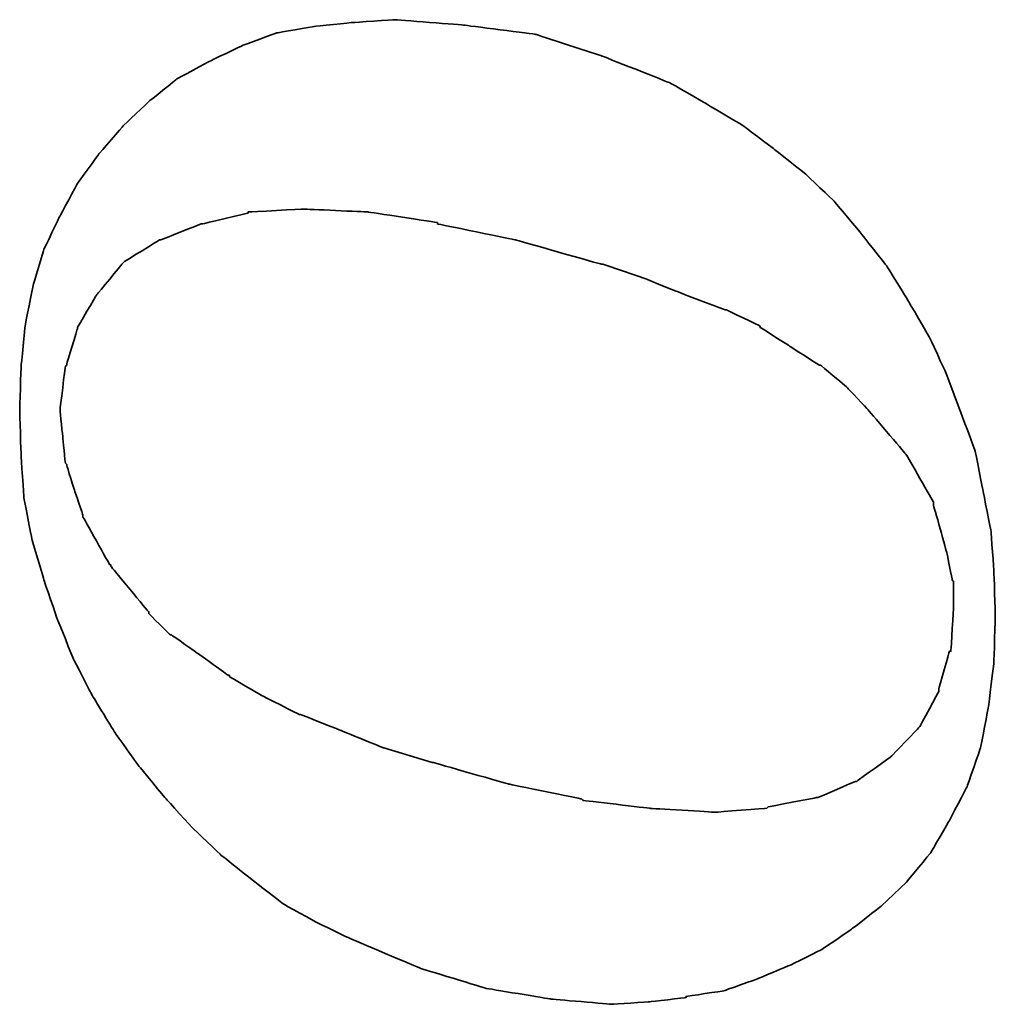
# Model space of a CAD drawing. Header units: millimetres. Extents: x 21 to 540, y 34 to 480.
# Tile 32 of 52: x 82.325 to 83.04, y 59.115 to 59.837. Entities that reach past the tile are written whole.
import ezdxf

# ---------------------------------------------------------------- set-up
doc = ezdxf.new("R2010")
doc.units = ezdxf.units.MM
doc.layers.add('DIM', color=4, linetype='CONTINUOUS')
doc.layers.add('layer 1', color=7, linetype='CONTINUOUS')

# ---------------------------------------------------------------- blocks, each defined once
blk = doc.blocks.new('TBI MOTION logo(完整正式版)')
at = {"layer": 'layer 1', "color": 22, "lineweight": 35}
for points, knots in [([(-11.34375, -6.98375), (-11.34375, -6.98375), (-10.91375, -7.43875), (-10.91375, -7.43875), (-10.91375, -7.43875), (-10.91375, -7.43875), (-10.38625, -7.87125), (-10.38625, -7.87125), (-10.38625, -7.87125), (-10.38625, -7.87125), (-9.81125, -8.20375), (-9.81125, -8.20375), (-9.81125, -8.20375), (-9.81125, -8.20375), (-9.21125, -8.51875), (-9.21125, -8.51875), (-9.21125, -8.51875), (-9.21125, -8.51875), (-8.51625, -8.75875), (-8.51625, -8.75875), (-8.51625, -8.75875), (-8.51625, -8.75875), (-7.77125, -8.90375), (-7.77125, -8.90375), (-7.77125, -8.90375), (-7.77125, -8.90375), (-6.97875, -8.99875), (-6.97875, -8.99875), (-6.97875, -8.99875), (-6.97875, -8.99875), (-6.14125, -9.02375), (-6.14125, -9.02375), (-6.14125, -9.02375), (-6.14125, -9.02375), (-5.37125, -8.99875), (-5.37125, -8.99875), (-5.37125, -8.99875), (-5.37125, -8.99875), (-4.65375, -8.94875), (-4.65375, -8.94875), (-4.65375, -8.94875), (-4.65375, -8.94875), (-3.93375, -8.80625), (-3.93375, -8.80625), (-3.93375, -8.80625), (-3.93375, -8.80625), (-3.21375, -8.66375), (-3.21375, -8.66375), (-3.21375, -8.66375), (-3.21375, -8.66375), (-2.49375, -8.39875), (-2.49375, -8.39875), (-2.49375, -8.39875), (-2.49375, -8.39875), (-1.79875, -8.13375), (-1.79875, -8.13375), (-1.79875, -8.13375), (-1.79875, -8.13375), (-1.17375, -7.84375), (-1.17375, -7.84375), (-1.17375, -7.84375), (-1.17375, -7.84375), (-0.52375, -7.46375), (-0.52375, -7.46375), (-0.52375, -7.46375), (-0.52375, -7.46375), (0.10124, -7.07875), (0.10124, -7.07875), (0.10124, -7.07875), (0.10124, -7.07875), (0.67625, -6.62375), (0.67625, -6.62375), (0.67625, -6.62375), (0.67625, -6.62375), (1.24874, -6.14375), (1.24874, -6.14375), (1.24874, -6.14375), (1.24874, -6.14375), (1.72874, -5.64125), (1.72874, -5.64125), (1.72874, -5.64125), (1.72874, -5.64125), (2.18624, -5.06375), (2.18624, -5.06375), (2.18624, -5.06375), (2.18624, -5.06375), (2.61625, -4.48874), (2.61625, -4.48874), (2.61625, -4.48874), (2.61625, -4.48874), (3.00125, -3.83874), (3.00125, -3.83874), (3.00125, -3.83874), (3.00125, -3.83874), (3.36124, -3.21374), (3.36124, -3.21374), (3.36124, -3.21374), (3.36124, -3.21374), (3.84374, -1.99125), (3.84374, -1.99125), (3.84374, -1.99125), (3.84374, -1.99125), (4.22625, -0.81875), (4.22625, -0.81875), (4.22625, -0.81875), (4.22625, -0.81875), (4.39125, 0.45624), (4.39125, 0.45624), (4.39125, 0.45624), (4.39125, 0.45624), (4.48874, 1.70124), (4.48874, 1.70124), (4.48874, 1.70124), (4.48874, 1.70124), (4.43874, 2.44625), (4.43874, 2.44625), (4.43874, 2.44625), (4.43874, 2.44625), (4.36874, 3.14125), (4.36874, 3.14125), (4.36874, 3.14125), (4.36874, 3.14125), (4.25125, 3.81125), (4.25125, 3.81125), (4.25125, 3.81125), (4.25125, 3.81125), (4.03124, 4.41125), (4.03124, 4.41125), (4.03124, 4.41125), (4.03124, 4.41125), (3.74374, 5.01125), (3.74374, 5.01125), (3.74374, 5.01125), (3.74374, 5.01125), (3.43124, 5.58875), (3.43124, 5.58875), (3.43124, 5.58875), (3.43124, 5.58875), (3.02625, 6.09125), (3.02625, 6.09125), (3.02625, 6.09125), (3.02625, 6.09125), (2.59374, 6.54875), (2.59374, 6.54875), (2.59374, 6.54875), (2.59374, 6.54875), (2.09124, 6.98125), (2.09124, 6.98125), (2.09124, 6.98125), (2.09124, 6.98125), (1.56124, 7.36625), (1.56124, 7.36625), (1.56124, 7.36625), (1.56124, 7.36625), (0.98624, 7.67625), (0.98624, 7.67625), (0.98624, 7.67625), (0.98624, 7.67625), (0.38624, 7.96375), (0.38624, 7.96375), (0.38624, 7.96375), (0.38624, 7.96375), (-0.25875, 8.15625), (-0.25875, 8.15625), (-0.25875, 8.15625), (-0.25875, 8.15625), (-0.98125, 8.30125), (-0.98125, 8.30125), (-0.98125, 8.30125), (-0.98125, 8.30125), (-1.70124, 8.37125), (-1.70124, 8.37125), (-1.70124, 8.37125), (-1.70124, 8.37125), (-2.49375, 8.39624), (-2.49375, 8.39624), (-2.49375, 8.39624), (-2.49375, 8.39624), (-3.28625, 8.37125), (-3.28625, 8.37125), (-3.28625, 8.37125), (-3.28625, 8.37125), (-4.05125, 8.32125), (-4.05125, 8.32125), (-4.05125, 8.32125), (-4.05125, 8.32125), (-4.77375, 8.18125), (-4.77375, 8.18125), (-4.77375, 8.18125), (-4.77375, 8.18125), (-5.51625, 7.96375), (-5.51625, 7.96375), (-5.51625, 7.96375), (-5.51625, 7.96375), (-6.21125, 7.72625), (-6.21125, 7.72625), (-6.21125, 7.72625), (-6.21125, 7.72625), (-6.92875, 7.43625), (-6.92875, 7.43625), (-6.92875, 7.43625), (-6.92875, 7.43625), (-7.57875, 7.10125), (-7.57875, 7.10125), (-7.57875, 7.10125), (-7.57875, 7.10125), (-8.24875, 6.69125), (-8.24875, 6.69125), (-8.24875, 6.69125), (-8.24875, 6.69125), (-8.84875, 6.26125), (-8.84875, 6.26125), (-8.84875, 6.26125), (-8.84875, 6.26125), (-9.42625, 5.78125), (-9.42625, 5.78125), (-9.42625, 5.78125), (-9.42625, 5.78125), (-9.95375, 5.30125), (-9.95375, 5.30125), (-9.95375, 5.30125), (-9.95375, 5.30125), (-10.43375, 4.79624), (-10.43375, 4.79624), (-10.43375, 4.79624), (-10.43375, 4.79624), (-10.88875, 4.22125), (-10.88875, 4.22125), (-10.88875, 4.22125), (-10.88875, 4.22125), (-11.29875, 3.69375), (-11.29875, 3.69375), (-11.29875, 3.69375), (-11.29875, 3.69375), (-11.63375, 3.09125), (-11.63375, 3.09125), (-11.63375, 3.09125), (-11.63375, 3.09125), (-11.91875, 2.49625), (-11.91875, 2.49625), (-11.91875, 2.49625), (-11.91875, 2.49625), (-12.44875, 1.24625), (-12.44875, 1.24625), (-12.44875, 1.24625), (-12.44875, 1.24625), (-12.80875, 0.06874), (-12.80875, 0.06874), (-12.80875, 0.06874), (-12.80875, 0.06874), (-12.99875, -1.07875), (-12.99875, -1.07875), (-12.99875, -1.07875), (-12.99875, -1.07875), (-13.09375, -2.18375), (-13.09375, -2.18375), (-13.09375, -2.18375), (-13.09375, -2.18375), (-13.04875, -2.85375), (-13.04875, -2.85375), (-13.04875, -2.85375), (-13.04875, -2.85375), (-12.97375, -3.50375), (-12.97375, -3.50375), (-12.97375, -3.50375), (-12.97375, -3.50375), (-12.95375, -3.50375), (-12.95375, -3.50375), (-12.95375, -3.50375), (-12.95375, -3.50375), (-12.85375, -4.17375), (-12.85375, -4.17375), (-12.85375, -4.17375), (-12.85375, -4.17375), (-12.63875, -4.77624), (-12.63875, -4.77624), (-12.63875, -4.77624), (-12.63875, -4.77624), (-12.39875, -5.35125), (-12.39875, -5.35125), (-12.39875, -5.35125), (-12.39875, -5.35125), (-12.11375, -5.92875), (-12.11375, -5.92875), (-12.11375, -5.92875), (-12.11375, -5.92875), (-11.75375, -6.45375), (-11.75375, -6.45375), (-11.75375, -6.45375), (-11.75375, -6.45375), (-11.34375, -6.98375), (-11.34375, -6.98375)], [0, 0, 0, 0, 0.01369863, 0.01369863, 0.01369863, 0.01369864, 0.02739726, 0.02739726, 0.02739726, 0.02739727, 0.04109589, 0.04109589, 0.04109589, 0.0410959, 0.05479452, 0.05479452, 0.05479452, 0.05479453, 0.06849315, 0.06849315, 0.06849315, 0.06849316, 0.08219178, 0.08219178, 0.08219178, 0.08219179, 0.09589041, 0.09589041, 0.09589041, 0.09589042, 0.10958904, 0.10958904, 0.10958904, 0.10958905, 0.12328767, 0.12328767, 0.12328767, 0.12328768, 0.1369863, 0.1369863, 0.1369863, 0.13698631, 0.15068493, 0.15068493, 0.15068493, 0.15068494, 0.16438356, 0.16438356, 0.16438356, 0.16438357, 0.17808219, 0.17808219, 0.17808219, 0.1780822, 0.19178082, 0.19178082, 0.19178082, 0.19178083, 0.20547945, 0.20547945, 0.20547945, 0.20547946, 0.21917808, 0.21917808, 0.21917808, 0.21917809, 0.23287671, 0.23287671, 0.23287671, 0.23287672, 0.24657534, 0.24657534, 0.24657534, 0.24657535, 0.26027397, 0.26027397, 0.26027397, 0.26027398, 0.2739726, 0.2739726, 0.2739726, 0.27397261, 0.28767123, 0.28767123, 0.28767123, 0.28767124, 0.30136986, 0.30136986, 0.30136986, 0.30136987, 0.31506849, 0.31506849, 0.31506849, 0.3150685, 0.32876712, 0.32876712, 0.32876712, 0.32876713, 0.34246575, 0.34246575, 0.34246575, 0.34246576, 0.35616438, 0.35616438, 0.35616438, 0.35616439, 0.36986301, 0.36986301, 0.36986301, 0.36986302, 0.38356164, 0.38356164, 0.38356164, 0.38356165, 0.39726027, 0.39726027, 0.39726027, 0.39726028, 0.4109589, 0.4109589, 0.4109589, 0.41095891, 0.42465753, 0.42465753, 0.42465753, 0.42465754, 0.43835616, 0.43835616, 0.43835616, 0.43835617, 0.45205479, 0.45205479, 0.45205479, 0.4520548, 0.46575342, 0.46575342, 0.46575342, 0.46575343, 0.47945205, 0.47945205, 0.47945205, 0.47945206, 0.49315068, 0.49315068, 0.49315068, 0.49315069, 0.50684932, 0.50684932, 0.50684932, 0.50684933, 0.52054795, 0.52054795, 0.52054795, 0.52054796, 0.53424658, 0.53424658, 0.53424658, 0.53424659, 0.54794521, 0.54794521, 0.54794521, 0.54794522, 0.56164384, 0.56164384, 0.56164384, 0.56164385, 0.57534247, 0.57534247, 0.57534247, 0.57534248, 0.5890411, 0.5890411, 0.5890411, 0.58904111, 0.60273973, 0.60273973, 0.60273973, 0.60273974, 0.61643836, 0.61643836, 0.61643836, 0.61643837, 0.63013699, 0.63013699, 0.63013699, 0.630137, 0.64383562, 0.64383562, 0.64383562, 0.64383563, 0.65753425, 0.65753425, 0.65753425, 0.65753426, 0.67123288, 0.67123288, 0.67123288, 0.67123289, 0.68493151, 0.68493151, 0.68493151, 0.68493152, 0.69863014, 0.69863014, 0.69863014, 0.69863015, 0.71232877, 0.71232877, 0.71232877, 0.71232878, 0.7260274, 0.7260274, 0.7260274, 0.72602741, 0.73972603, 0.73972603, 0.73972603, 0.73972604, 0.75342466, 0.75342466, 0.75342466, 0.75342467, 0.76712329, 0.76712329, 0.76712329, 0.7671233, 0.78082192, 0.78082192, 0.78082192, 0.78082193, 0.79452055, 0.79452055, 0.79452055, 0.79452056, 0.80821918, 0.80821918, 0.80821918, 0.80821919, 0.82191781, 0.82191781, 0.82191781, 0.82191782, 0.83561644, 0.83561644, 0.83561644, 0.83561645, 0.84931507, 0.84931507, 0.84931507, 0.84931508, 0.8630137, 0.8630137, 0.8630137, 0.86301371, 0.87671233, 0.87671233, 0.87671233, 0.87671234, 0.89041096, 0.89041096, 0.89041096, 0.89041097, 0.90410959, 0.90410959, 0.90410959, 0.9041096, 0.91780822, 0.91780822, 0.91780822, 0.91780823, 0.93150685, 0.93150685, 0.93150685, 0.93150686, 0.94520548, 0.94520548, 0.94520548, 0.94520549, 0.95890411, 0.95890411, 0.95890411, 0.95890412, 0.97260274, 0.97260274, 0.97260274, 0.97260275, 0.98630137, 0.98630137, 0.98630137, 0.98630138, 1, 1, 1, 1]), ([(-8.77875, 1.03124), (-8.77875, 1.03124), (-8.51625, 1.89625), (-8.51625, 1.89625), (-8.51625, 1.89625), (-8.51625, 1.89625), (-8.20375, 2.66375), (-8.20375, 2.66375), (-8.20375, 2.66375), (-8.20375, 2.66375), (-7.91625, 3.38125), (-7.91625, 3.38125), (-7.91625, 3.38125), (-7.91625, 3.38125), (-7.91625, 3.40624), (-7.91625, 3.40624), (-7.91625, 3.40624), (-7.91625, 3.40624), (-7.57875, 4.07624), (-7.57875, 4.07624), (-7.57875, 4.07624), (-7.57875, 4.07624), (-7.24375, 4.65125), (-7.24375, 4.65125), (-7.24375, 4.65125), (-7.24375, 4.65125), (-7.21875, 4.65125), (-7.21875, 4.65125), (-7.21875, 4.65125), (-7.21875, 4.65125), (-7.21875, 4.67624), (-7.21875, 4.67624), (-7.21875, 4.67624), (-7.21875, 4.67624), (-6.83625, 5.20375), (-6.83625, 5.20375), (-6.83625, 5.20375), (-6.83625, 5.20375), (-6.49875, 5.68625), (-6.49875, 5.68625), (-6.49875, 5.68625), (-6.49875, 5.68625), (-6.49875, 5.70625), (-6.49875, 5.70625), (-6.49875, 5.70625), (-6.49875, 5.70625), (-6.11625, 6.09125), (-6.11625, 6.09125), (-6.11625, 6.09125), (-6.11625, 6.09125), (-6.09125, 6.09125), (-6.09125, 6.09125), (-6.09125, 6.09125), (-6.09125, 6.09125), (-5.27375, 6.76625), (-5.27375, 6.76625), (-5.27375, 6.76625), (-5.27375, 6.76625), (-5.24875, 6.76625), (-5.24875, 6.76625), (-5.24875, 6.76625), (-5.24875, 6.76625), (-5.24875, 6.78625), (-5.24875, 6.78625), (-5.24875, 6.78625), (-5.24875, 6.78625), (-4.38875, 7.26624), (-4.38875, 7.26624), (-4.38875, 7.26624), (-4.38875, 7.26624), (-4.36125, 7.26624), (-4.36125, 7.26624), (-4.36125, 7.26624), (-4.36125, 7.26624), (-3.93375, 7.41125), (-3.93375, 7.41125), (-3.93375, 7.41125), (-3.93375, 7.41125), (-3.47375, 7.55625), (-3.47375, 7.55625), (-3.47375, 7.55625), (-3.47375, 7.55625), (-3.45375, 7.55625), (-3.45375, 7.55625), (-3.45375, 7.55625), (-3.45375, 7.55625), (-3.42875, 7.58124), (-3.42875, 7.58124), (-3.42875, 7.58124), (-3.42875, 7.58124), (-2.97375, 7.62625), (-2.97375, 7.62625), (-2.97375, 7.62625), (-2.97375, 7.62625), (-2.49375, 7.67625), (-2.49375, 7.67625), (-2.49375, 7.67625), (-2.49375, 7.67625), (-2.46875, 7.67625), (-2.46875, 7.67625), (-2.46875, 7.67625), (-2.46875, 7.67625), (-1.70124, 7.58124), (-1.70124, 7.58124), (-1.70124, 7.58124), (-1.70124, 7.58124), (-1.67875, 7.55625), (-1.67875, 7.55625), (-1.67875, 7.55625), (-1.67875, 7.55625), (-1.65375, 7.55625), (-1.65375, 7.55625), (-1.65375, 7.55625), (-1.65375, 7.55625), (-1.03125, 7.36625), (-1.03125, 7.36625), (-1.03125, 7.36625), (-1.03125, 7.36625), (-1.00625, 7.36625), (-1.00625, 7.36625), (-1.00625, 7.36625), (-1.00625, 7.36625), (-0.43124, 7.02624), (-0.43124, 7.02624), (-0.43124, 7.02624), (-0.43124, 7.02624), (-0.40625, 7.00624), (-0.40625, 7.00624), (-0.40625, 7.00624), (-0.40625, 7.00624), (0.12124, 6.57124), (0.12124, 6.57124), (0.12124, 6.57124), (0.12124, 6.57124), (0.14624, 6.54875), (0.14624, 6.54875), (0.14624, 6.54875), (0.14624, 6.54875), (0.17124, 6.52375), (0.17124, 6.52375), (0.17124, 6.52375), (0.17124, 6.52375), (0.55625, 5.89875), (0.55625, 5.89875), (0.55625, 5.89875), (0.55625, 5.89875), (0.55625, 5.87625), (0.55625, 5.87625), (0.55625, 5.87625), (0.55625, 5.87625), (0.84124, 5.15625), (0.84124, 5.15625), (0.84124, 5.15625), (0.84124, 5.15625), (0.84124, 5.13125), (0.84124, 5.13125), (0.84124, 5.13125), (0.84124, 5.13125), (1.03624, 4.31875), (1.03624, 4.31875), (1.03624, 4.31875), (1.03624, 4.31875), (1.05624, 4.31875), (1.05624, 4.31875), (1.05624, 4.31875), (1.05624, 4.31875), (1.05624, 4.29125), (1.05624, 4.29125), (1.05624, 4.29125), (1.05624, 4.29125), (1.10625, 3.33125), (1.10625, 3.33125), (1.10625, 3.33125), (1.10625, 3.33125), (1.10625, 3.30875), (1.10625, 3.30875), (1.10625, 3.30875), (1.10625, 3.30875), (1.05624, 2.20624), (1.05624, 2.20624), (1.05624, 2.20624), (1.05624, 2.20624), (1.05624, 2.18124), (1.05624, 2.18124), (1.05624, 2.18124), (1.05624, 2.18124), (0.86624, 0.93624), (0.86624, 0.93624), (0.86624, 0.93624), (0.86624, 0.93624), (0.84124, 0.93624), (0.84124, 0.93624), (0.84124, 0.93624), (0.84124, 0.93624), (0.55625, -0.45874), (0.55625, -0.45874), (0.55625, -0.45874), (0.55625, -0.45874), (0.12124, -1.99125), (0.12124, -1.99125), (0.12124, -1.99125), (0.12124, -1.99125), (0.12124, -2.01874), (0.12124, -2.01874), (0.12124, -2.01874), (0.12124, -2.01874), (-0.13874, -2.78375), (-0.13874, -2.78375), (-0.13874, -2.78375), (-0.13874, -2.78375), (-0.43124, -3.50375), (-0.43124, -3.50375), (-0.43124, -3.50375), (-0.43124, -3.50375), (-0.69375, -4.19875), (-0.69375, -4.19875), (-0.69375, -4.19875), (-0.69375, -4.19875), (-0.69375, -4.22375), (-0.69375, -4.22375), (-0.69375, -4.22375), (-0.69375, -4.22375), (-0.98125, -4.82374), (-0.98125, -4.82374), (-0.98125, -4.82374), (-0.98125, -4.82374), (-1.00625, -4.82374), (-1.00625, -4.82374), (-1.00625, -4.82374), (-1.00625, -4.82374), (-1.33875, -5.35125), (-1.33875, -5.35125), (-1.33875, -5.35125), (-1.33875, -5.35125), (-1.67875, -5.87875), (-1.67875, -5.87875), (-1.67875, -5.87875), (-1.67875, -5.87875), (-1.67875, -5.90375), (-1.67875, -5.90375), (-1.67875, -5.90375), (-1.67875, -5.90375), (-2.05875, -6.35875), (-2.05875, -6.35875), (-2.05875, -6.35875), (-2.05875, -6.35875), (-2.08375, -6.38375), (-2.08375, -6.38375), (-2.08375, -6.38375), (-2.08375, -6.38375), (-2.46875, -6.74375), (-2.46875, -6.74375), (-2.46875, -6.74375), (-2.46875, -6.74375), (-3.25875, -7.41625), (-3.25875, -7.41625), (-3.25875, -7.41625), (-3.25875, -7.41625), (-3.28625, -7.43875), (-3.28625, -7.43875), (-3.28625, -7.43875), (-3.28625, -7.43875), (-4.12375, -7.91875), (-4.12375, -7.91875), (-4.12375, -7.91875), (-4.12375, -7.91875), (-4.14875, -7.91875), (-4.14875, -7.91875), (-4.14875, -7.91875), (-4.14875, -7.91875), (-4.17125, -7.91875), (-4.17125, -7.91875), (-4.17125, -7.91875), (-4.17125, -7.91875), (-5.03375, -8.15875), (-5.03375, -8.15875), (-5.03375, -8.15875), (-5.03375, -8.15875), (-5.51625, -8.25625), (-5.51625, -8.25625), (-5.51625, -8.25625), (-5.51625, -8.25625), (-5.54125, -8.27875), (-5.54125, -8.27875), (-5.54125, -8.27875), (-5.54125, -8.27875), (-5.56375, -8.27875), (-5.56375, -8.27875), (-5.56375, -8.27875), (-5.56375, -8.27875), (-5.99625, -8.27875), (-5.99625, -8.27875), (-5.99625, -8.27875), (-5.99625, -8.27875), (-6.76375, -8.23125), (-6.76375, -8.23125), (-6.76375, -8.23125), (-6.76375, -8.23125), (-6.78875, -8.23125), (-6.78875, -8.23125), (-6.78875, -8.23125), (-6.78875, -8.23125), (-6.78875, -8.20375), (-6.78875, -8.20375), (-6.78875, -8.20375), (-6.78875, -8.20375), (-7.45875, -8.01375), (-7.45875, -8.01375), (-7.45875, -8.01375), (-7.45875, -8.01375), (-7.48375, -8.01375), (-7.48375, -8.01375), (-7.48375, -8.01375), (-7.48375, -8.01375), (-7.50875, -8.01375), (-7.50875, -8.01375), (-7.50875, -8.01375), (-7.50875, -8.01375), (-8.13125, -7.67875), (-8.13125, -7.67875), (-8.13125, -7.67875), (-8.13125, -7.67875), (-8.15625, -7.65375), (-8.15625, -7.65375), (-8.15625, -7.65375), (-8.15625, -7.65375), (-8.65875, -7.17375), (-8.65875, -7.17375), (-8.65875, -7.17375), (-8.65875, -7.17375), (-8.68375, -7.14875), (-8.68375, -7.14875), (-8.68375, -7.14875), (-8.68375, -7.14875), (-9.08875, -6.57375), (-9.08875, -6.57375), (-9.08875, -6.57375), (-9.08875, -6.57375), (-9.11375, -6.54875), (-9.11375, -6.54875), (-9.11375, -6.54875), (-9.11375, -6.54875), (-9.11375, -6.52875), (-9.11375, -6.52875), (-9.11375, -6.52875), (-9.11375, -6.52875), (-9.40375, -5.85375), (-9.40375, -5.85375), (-9.40375, -5.85375), (-9.40375, -5.85375), (-9.40375, -5.82875), (-9.40375, -5.82875), (-9.40375, -5.82875), (-9.40375, -5.82875), (-9.56875, -4.96875), (-9.56875, -4.96875), (-9.56875, -4.96875), (-9.56875, -4.96875), (-9.59375, -4.94375), (-9.59375, -4.94375), (-9.59375, -4.94375), (-9.59375, -4.94375), (-9.66375, -4.03375), (-9.66375, -4.03375), (-9.66375, -4.03375), (-9.66375, -4.03375), (-9.66375, -4.00875), (-9.66375, -4.00875), (-9.66375, -4.00875), (-9.66375, -4.00875), (-9.59375, -2.85375), (-9.59375, -2.85375), (-9.59375, -2.85375), (-9.59375, -2.85375), (-9.45125, -1.65875), (-9.45125, -1.65875), (-9.45125, -1.65875), (-9.45125, -1.65875), (-9.42625, -1.63375), (-9.42625, -1.63375), (-9.42625, -1.63375), (-9.42625, -1.63375), (-9.16125, -0.33875), (-9.16125, -0.33875), (-9.16125, -0.33875), (-9.16125, -0.33875), (-8.77875, 1.00624), (-8.77875, 1.00624), (-8.77875, 1.00624), (-8.77875, 1.00624), (-8.77875, 1.03124), (-8.77875, 1.03124)], [0, 0, 0, 0, 0.01020408, 0.01020408, 0.01020408, 0.01020409, 0.02040816, 0.02040816, 0.02040816, 0.02040817, 0.03061224, 0.03061224, 0.03061224, 0.03061225, 0.04081633, 0.04081633, 0.04081633, 0.04081634, 0.05102041, 0.05102041, 0.05102041, 0.05102042, 0.06122449, 0.06122449, 0.06122449, 0.0612245, 0.07142857, 0.07142857, 0.07142857, 0.07142858, 0.08163265, 0.08163265, 0.08163265, 0.08163266, 0.09183673, 0.09183673, 0.09183673, 0.09183674, 0.10204082, 0.10204082, 0.10204082, 0.10204083, 0.1122449, 0.1122449, 0.1122449, 0.11224491, 0.12244898, 0.12244898, 0.12244898, 0.12244899, 0.13265306, 0.13265306, 0.13265306, 0.13265307, 0.14285714, 0.14285714, 0.14285714, 0.14285715, 0.15306122, 0.15306122, 0.15306122, 0.15306123, 0.16326531, 0.16326531, 0.16326531, 0.16326532, 0.17346939, 0.17346939, 0.17346939, 0.1734694, 0.18367347, 0.18367347, 0.18367347, 0.18367348, 0.19387755, 0.19387755, 0.19387755, 0.19387756, 0.20408163, 0.20408163, 0.20408163, 0.20408164, 0.21428571, 0.21428571, 0.21428571, 0.21428572, 0.2244898, 0.2244898, 0.2244898, 0.22448981, 0.23469388, 0.23469388, 0.23469388, 0.23469389, 0.24489796, 0.24489796, 0.24489796, 0.24489797, 0.25510204, 0.25510204, 0.25510204, 0.25510205, 0.26530612, 0.26530612, 0.26530612, 0.26530613, 0.2755102, 0.2755102, 0.2755102, 0.27551021, 0.28571429, 0.28571429, 0.28571429, 0.2857143, 0.29591837, 0.29591837, 0.29591837, 0.29591838, 0.30612245, 0.30612245, 0.30612245, 0.30612246, 0.31632653, 0.31632653, 0.31632653, 0.31632654, 0.32653061, 0.32653061, 0.32653061, 0.32653062, 0.33673469, 0.33673469, 0.33673469, 0.3367347, 0.34693878, 0.34693878, 0.34693878, 0.34693879, 0.35714286, 0.35714286, 0.35714286, 0.35714287, 0.36734694, 0.36734694, 0.36734694, 0.36734695, 0.37755102, 0.37755102, 0.37755102, 0.37755103, 0.3877551, 0.3877551, 0.3877551, 0.38775511, 0.39795918, 0.39795918, 0.39795918, 0.39795919, 0.40816327, 0.40816327, 0.40816327, 0.40816328, 0.41836735, 0.41836735, 0.41836735, 0.41836736, 0.42857143, 0.42857143, 0.42857143, 0.42857144, 0.43877551, 0.43877551, 0.43877551, 0.43877552, 0.44897959, 0.44897959, 0.44897959, 0.4489796, 0.45918367, 0.45918367, 0.45918367, 0.45918368, 0.46938776, 0.46938776, 0.46938776, 0.46938777, 0.47959184, 0.47959184, 0.47959184, 0.47959185, 0.48979592, 0.48979592, 0.48979592, 0.48979593, 0.5, 0.5, 0.5, 0.50000001, 0.51020408, 0.51020408, 0.51020408, 0.51020409, 0.52040816, 0.52040816, 0.52040816, 0.52040817, 0.53061224, 0.53061224, 0.53061224, 0.53061225, 0.54081633, 0.54081633, 0.54081633, 0.54081634, 0.55102041, 0.55102041, 0.55102041, 0.55102042, 0.56122449, 0.56122449, 0.56122449, 0.5612245, 0.57142857, 0.57142857, 0.57142857, 0.57142858, 0.58163265, 0.58163265, 0.58163265, 0.58163266, 0.59183673, 0.59183673, 0.59183673, 0.59183674, 0.60204082, 0.60204082, 0.60204082, 0.60204083, 0.6122449, 0.6122449, 0.6122449, 0.61224491, 0.62244898, 0.62244898, 0.62244898, 0.62244899, 0.63265306, 0.63265306, 0.63265306, 0.63265307, 0.64285714, 0.64285714, 0.64285714, 0.64285715, 0.65306122, 0.65306122, 0.65306122, 0.65306123, 0.66326531, 0.66326531, 0.66326531, 0.66326532, 0.67346939, 0.67346939, 0.67346939, 0.6734694, 0.68367347, 0.68367347, 0.68367347, 0.68367348, 0.69387755, 0.69387755, 0.69387755, 0.69387756, 0.70408163, 0.70408163, 0.70408163, 0.70408164, 0.71428571, 0.71428571, 0.71428571, 0.71428572, 0.7244898, 0.7244898, 0.7244898, 0.72448981, 0.73469388, 0.73469388, 0.73469388, 0.73469389, 0.74489796, 0.74489796, 0.74489796, 0.74489797, 0.75510204, 0.75510204, 0.75510204, 0.75510205, 0.76530612, 0.76530612, 0.76530612, 0.76530613, 0.7755102, 0.7755102, 0.7755102, 0.77551021, 0.78571429, 0.78571429, 0.78571429, 0.7857143, 0.79591837, 0.79591837, 0.79591837, 0.79591838, 0.80612245, 0.80612245, 0.80612245, 0.80612246, 0.81632653, 0.81632653, 0.81632653, 0.81632654, 0.82653061, 0.82653061, 0.82653061, 0.82653062, 0.83673469, 0.83673469, 0.83673469, 0.8367347, 0.84693878, 0.84693878, 0.84693878, 0.84693879, 0.85714286, 0.85714286, 0.85714286, 0.85714287, 0.86734694, 0.86734694, 0.86734694, 0.86734695, 0.87755102, 0.87755102, 0.87755102, 0.87755103, 0.8877551, 0.8877551, 0.8877551, 0.88775511, 0.89795918, 0.89795918, 0.89795918, 0.89795919, 0.90816327, 0.90816327, 0.90816327, 0.90816328, 0.91836735, 0.91836735, 0.91836735, 0.91836736, 0.92857143, 0.92857143, 0.92857143, 0.92857144, 0.93877551, 0.93877551, 0.93877551, 0.93877552, 0.94897959, 0.94897959, 0.94897959, 0.9489796, 0.95918367, 0.95918367, 0.95918367, 0.95918368, 0.96938776, 0.96938776, 0.96938776, 0.96938777, 0.97959184, 0.97959184, 0.97959184, 0.97959185, 0.98979592, 0.98979592, 0.98979592, 0.98979593, 1, 1, 1, 1])]:
    blk.add_open_spline(points, degree=3, knots=knots, dxfattribs=at)

msp = doc.modelspace()

# ---------------------------------------------------------------- block references
at = {"layer": 'DIM', "color": 7, "xscale": 0.0410477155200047, "yscale": 0.0410477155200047, "zscale": 0.0410477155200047, "rotation": 90}
msp.add_blockref('TBI MOTION logo(完整正式版)', (82.66939, 59.65293), dxfattribs=at)

doc.saveas('drawing.dxf')
